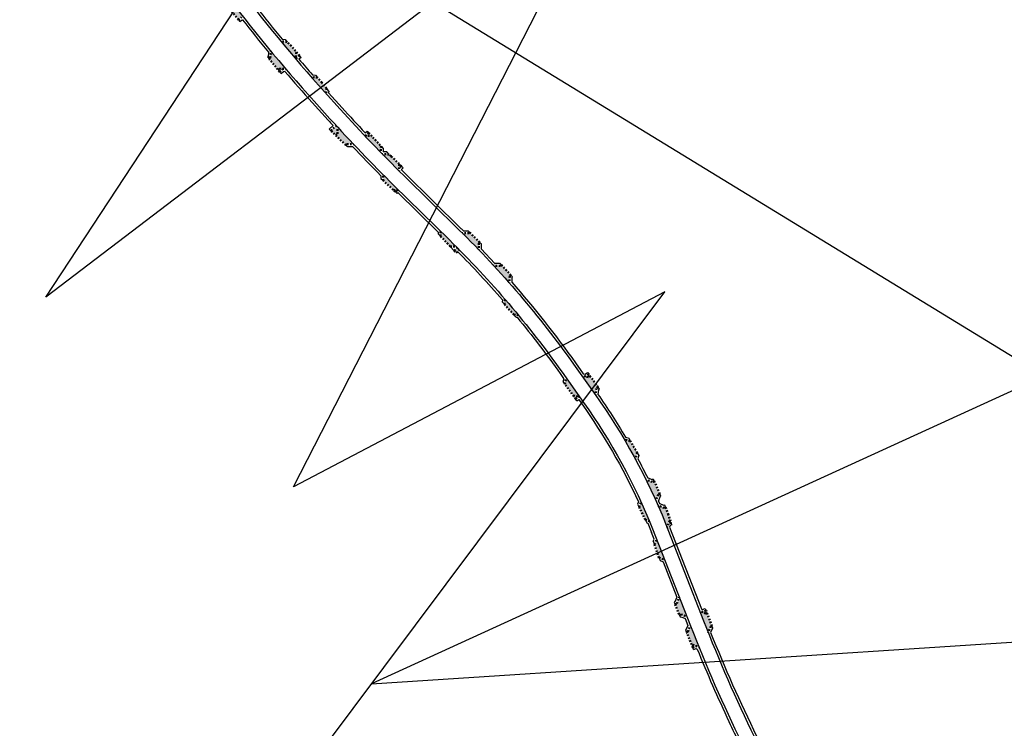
# Model space of a CAD drawing. Header units: metres. Extents: x -712710 to 14443962, y 4588558 to 14849904.
# Tile 18 of 256: x 7503026 to 7503342, y 5889963 to 5890191. Entities that reach past the tile are written whole.
import ezdxf

# ---------------------------------------------------------------- set-up
doc = ezdxf.new("R2010")
doc.units = ezdxf.units.M
doc.header["$MEASUREMENT"] = 0
doc.linetypes.add('3', pattern=[1, 0.5, -0.5])
for name, color, linetype, lineweight in [('#kraw jezdni', 140, 'CONTINUOUS', 30), ('#kraw pobocza', 30, 'CONTINUOUS', 30), ('#lrawęż zjazdu ', 150, 'CONTINUOUS', 30), ('#OPORNIK ZJAZADU ', 170, '3', 50)]:
    doc.layers.add(name, color=color, linetype=linetype, lineweight=lineweight)

msp = doc.modelspace()

# ---------------------------------------------------------------- hatches: boundary and pattern name
at = {"layer": '#kraw pobocza'}
h = msp.add_hatch(color=1, dxfattribs=at)
h.dxf.hatch_style = 1
h.paths.add_polyline_path([(7502878.911142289, 5890470.161439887), (7502879.425962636, 5890472.219341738), (7502879.436379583, 5890472.225589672), (7502876.807960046, 5890476.47863682), (7502874.824578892, 5890476.974814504)])
h.paths.add_polyline_path([(7502232.03735306, 5890949.066198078), (7502231.834731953, 5890948.740260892), (7502236.064304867, 5890946.073479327), (7502236.288853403, 5890946.434689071), (7502238.35650187, 5890946.919577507), (7502234.777446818, 5890949.133194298, -0.0009452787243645), (7502231.557436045, 5890951.133171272)])
h.paths.add_polyline_path([(7502024.315703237, 5891093.999258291), (7502023.845422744, 5891094.352976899), (7502024.416146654, 5891095.086465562), (7502024.690177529, 5891095.438639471), (7502024.551415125, 5891096.550621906), (7502024.430827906, 5891097.516956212), (7502030.741292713, 5891092.630792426), (7502028.636298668, 5891092.368113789), (7502027.841835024, 5891091.347099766), (7502024.315703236, 5891093.999258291)])
h.paths.add_polyline_path([(7501990.173479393, 5891124.191382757, -0.0013781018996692), (7501991.470529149, 5891123.187859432), (7501995.961038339, 5891119.693738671), (7501996.491395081, 5891119.281061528), (7501995.703250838, 5891119.182524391), (7501995.42122913, 5891119.14726484), (7501994.386951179, 5891119.017955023), (7501993.223526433, 5891117.521332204), (7501989.262417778, 5891120.572578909), (7501990.446030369, 5891122.095171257)])
h.paths.add_polyline_path([(7501747.220020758, 5891212.70791685), (7501747.411499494, 5891212.758024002), (7501749.272237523, 5891213.244951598), (7501749.356255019, 5891213.388526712), (7501753.678658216, 5891210.87515809), (7501753.587656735, 5891210.719648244), (7501754.124691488, 5891208.66743147), (7501747.220020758, 5891212.70791685)])
h.paths.add_polyline_path([(7503106.067048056, 5890178.630842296), (7503105.685794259, 5890178.312877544), (7503108.517256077, 5890174.814708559), (7503108.9642751, 5890175.187521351), (7503111.09279522, 5890175.010131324, -0.00373236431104), (7503106.264543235, 5890180.746961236)])
h.paths.add_polyline_path([(7503127.647979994, 5890154.186544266), (7503127.105048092, 5890153.681587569), (7503130.349012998, 5890150.553224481), (7503130.712682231, 5890150.891456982), (7503132.84221082, 5890150.825662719, -0.0037322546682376), (7503127.73582437, 5890156.316086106)])
h.paths.add_polyline_path([(7501612.215425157, 5891291.710104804), (7501617.134072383, 5891288.83180358), (7501616.593293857, 5891290.886203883), (7501616.711227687, 5891291.089080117), (7501612.403754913, 5891293.628094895), (7501612.283461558, 5891293.421159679), (7501610.22575866, 5891292.863648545, -0.0019007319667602)])
h.paths.add_polyline_path([(7501278.350465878, 5891140.569710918), (7501276.261322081, 5891140.146801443), (7501276.218467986, 5891140.174929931), (7501273.394441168, 5891136.047689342), (7501273.474486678, 5891135.995149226), (7501273.902256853, 5891133.93314737)])
h.paths.add_polyline_path([(7502228.42566019, 5890959.007383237), (7502227.939886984, 5890961.088702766), (7502228.030193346, 5890961.23647161), (7502223.845197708, 5890963.976939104), (7502223.843787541, 5890963.974631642), (7502223.725552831, 5890963.781163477), (7502221.683146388, 5890963.314804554, 0.002005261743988), (7502228.425465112, 5890959.007075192)])
h.paths.add_polyline_path([(7503295.376180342, 5889890.808401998), (7503296.103874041, 5889892.811351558), (7503296.598204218, 5889893.04498418), (7503294.682853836, 5889897.117023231), (7503294.177990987, 5889896.878412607), (7503292.171144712, 5889897.588873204, -0.0037331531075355), (7503295.37583711, 5889890.808242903)])
h.paths.add_polyline_path([(7503230.057958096, 5890036.120955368), (7503230.802764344, 5890038.124526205), (7503231.295401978, 5890038.356795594), (7503229.486780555, 5890042.479148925), (7503228.895001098, 5890042.200136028), (7503226.861244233, 5890042.900825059, -0.0092661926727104)])
h.paths.add_polyline_path([(7503230.741184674, 5890034.582333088), (7503232.722420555, 5890033.808079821), (7503233.195584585, 5890034.012216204), (7503233.945271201, 5890031.875930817), (7503234.680942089, 5890029.752108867), (7503234.450458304, 5890029.652671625), (7503234.092209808, 5890028.79608624), (7503233.617341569, 5890027.660658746), (7503233.172886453, 5890028.802327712, 0.0077516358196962), (7503230.741184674, 5890034.582333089)])
h.paths.add_polyline_path([(7503182.905944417, 5890106.206938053), (7503183.034286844, 5890108.337734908), (7503183.427292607, 5890108.691152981), (7503180.36515952, 5890111.989402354), (7503180.026394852, 5890111.684761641), (7503177.892762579, 5890111.781662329, -0.0058165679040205), (7503182.905944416, 5890106.206938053)])
h.paths.add_polyline_path([(7503263.618842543, 5889945.925965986), (7503266.904643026, 5889939.182334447), (7503265.915316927, 5889939.523422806), (7503264.899167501, 5889939.873759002), (7503264.775932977, 5889939.813713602), (7503262.755610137, 5889943.808824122), (7503262.744961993, 5889943.829880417), (7503262.931937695, 5889943.920983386)])
h.paths.add_polyline_path([(7502924.265951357, 5890413.194354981), (7502929.539102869, 5890407.246253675), (7502929.666468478, 5890409.363747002), (7502930.113258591, 5890409.759838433), (7502928.238102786, 5890411.721255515), (7502926.655647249, 5890413.376507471), (7502926.349588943, 5890413.105178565), (7502924.233885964, 5890413.232436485)])
h.paths.add_polyline_path([(7502609.111863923, 5890727.374866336), (7502609.002193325, 5890727.147401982), (7502608.997893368, 5890727.138483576), (7502613.475130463, 5890724.911804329), (7502613.615705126, 5890725.203365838), (7502615.238976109, 5890725.770530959), (7502615.618307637, 5890725.903068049), (7502608.412161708, 5890729.377468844)])
h.paths.add_polyline_path([(7502462.154001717, 5890816.394979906), (7502461.669021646, 5890818.460117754), (7502462.080023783, 5890819.123408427), (7502457.817859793, 5890821.737691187), (7502457.816064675, 5890821.734794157), (7502457.418825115, 5890821.093714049), (7502455.353687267, 5890820.608733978)])
h.paths.add_polyline_path([(7502073.936219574, 5891057.11968486), (7502073.719208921, 5891056.840791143), (7502077.715703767, 5891053.835003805), (7502077.882340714, 5891054.04915918), (7502079.987334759, 5891054.311837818), (7502073.673540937, 5891059.224678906)])
h.paths.add_polyline_path([(7503074.609034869, 5890229.434298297), (7503074.877599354, 5890231.538549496), (7503075.456125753, 5890231.98611617), (7503072.654769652, 5890235.508339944), (7503072.124069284, 5890235.097773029), (7503070.019818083, 5890235.366337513)])
h.paths.add_polyline_path([(7501956.40872657, 5891144.95641456), (7501956.038636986, 5891144.335326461), (7501960.397525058, 5891141.889565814), (7501960.719668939, 5891142.428151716), (7501962.772444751, 5891142.934034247, 0.0067261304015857), (7501955.86935592, 5891146.984603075)])
h.paths.add_polyline_path([(7503094.230057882, 5890203.303661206), (7503094.531995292, 5890205.403383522), (7503094.741842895, 5890205.560466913), (7503092.091436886, 5890209.197593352), (7503091.835317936, 5890209.00587311), (7503089.735595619, 5890209.307810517)])
h.paths.add_polyline_path([(7502938.293491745, 5890397.371325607), (7502938.420857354, 5890399.488818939), (7502938.833224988, 5890399.854393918), (7502935.531128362, 5890403.608930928), (7502935.529725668, 5890403.607687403), (7502935.103977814, 5890403.230250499), (7502932.986484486, 5890403.357616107)])
h.paths.add_polyline_path([(7502445.481743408, 5890826.72579576), (7502444.996763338, 5890828.790933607), (7502445.360820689, 5890829.378463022), (7502441.098656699, 5890831.992745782), (7502441.09686158, 5890831.989848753), (7502440.746566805, 5890831.424529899), (7502438.68142896, 5890830.939549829)])
h.paths.add_polyline_path([(7502206.319215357, 5890973.321646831), (7502205.882734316, 5890975.397576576), (7502205.925414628, 5890975.462982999), (7502205.155414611, 5890976.012983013), (7502203.661005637, 5890976.996712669), (7502201.777234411, 5890978.255426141), (7502201.775525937, 5890978.252807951), (7502201.695383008, 5890978.129991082), (7502199.619453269, 5890977.693510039)])
h.paths.add_polyline_path([(7502136.485406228, 5891011.366268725), (7502136.4204636, 5891011.272053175), (7502140.581471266, 5891008.498590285), (7502140.593042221, 5891008.515376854), (7502142.684435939, 5891008.915112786), (7502136.10168197, 5891013.45259461)])
h.paths.add_polyline_path([(7503142.181080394, 5890147.60129783), (7503144.285277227, 5890147.579054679), (7503144.885414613, 5890146.992983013), (7503147.541419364, 5890144.458015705), (7503147.462426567, 5890144.38030101), (7503147.462255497, 5890143.032940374), (7503147.462160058, 5890142.281260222, -0.0037650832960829), (7503142.180889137, 5890147.6011108)])
h.paths.add_polyline_path([(7503173.099180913, 5890116.876936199), (7503173.128630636, 5890119.008309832), (7503173.39351967, 5890119.268988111), (7503170.2022167, 5890122.441996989), (7503169.973664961, 5890122.217078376), (7503167.840345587, 5890122.220710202, -0.0058166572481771)])
h.paths.add_polyline_path([(7503200.793326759, 5890073.667576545), (7503203.442465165, 5890069.993771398), (7503205.490042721, 5890069.595570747), (7503201.181952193, 5890075.664193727)])
h.paths.add_polyline_path([(7503244.096252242, 5890000.74354904), (7503245.002656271, 5890000.347893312), (7503246.035423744, 5889999.897078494), (7503246.436045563, 5890000.055414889), (7503248.04416067, 5889995.85227291), (7503247.668498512, 5889995.703801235), (7503246.832888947, 5889993.759527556, -0.0020373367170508), (7503245.345941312, 5889997.533480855)])
h.paths.add_polyline_path([(7503136.470716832, 5890153.537769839), (7503136.658543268, 5890153.532707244), (7503138.588408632, 5890153.480690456), (7503138.616744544, 5890153.507659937), (7503141.657217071, 5890150.216314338), (7503141.670594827, 5890150.201832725), (7503141.632173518, 5890148.163109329, -0.0037427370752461)])
h.paths.add_polyline_path([(7503266.400684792, 5889950.490210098), (7503267.092109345, 5889952.495685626), (7503267.317820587, 5889952.605662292), (7503265.677022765, 5889955.847189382), (7503265.28529793, 5889956.621073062), (7503265.121032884, 5889956.541035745), (7503263.115557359, 5889957.232460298), (7503263.891240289, 5889955.640482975), (7503266.400684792, 5889950.490210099)])
h.paths.add_polyline_path([(7503114.227673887, 5890178.268773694), (7503114.404057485, 5890180.366922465), (7503114.532425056, 5890180.473764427), (7503112.832470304, 5890182.468521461), (7503111.475414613, 5890183.712983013), (7503111.441784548, 5890183.756262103), (7503109.460216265, 5890183.943339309, 0.0037225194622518), (7503114.227673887, 5890178.268773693)])
h.paths.add_polyline_path([(7503275.87383591, 5889931.047933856), (7503276.565260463, 5889933.053409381), (7503277.049769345, 5889933.289483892), (7503276.215414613, 5889934.942983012), (7503275.028241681, 5889937.310251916), (7503275.026371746, 5889937.3093408), (7503274.594184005, 5889937.098759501), (7503272.58870848, 5889937.790184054)])
h.paths.add_polyline_path([(7503051.263046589, 5890259.611412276), (7503053.367297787, 5890259.342847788), (7503053.464515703, 5890259.418058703), (7503055.998032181, 5890256.11537582), (7503056.194778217, 5890255.840834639), (7503056.120827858, 5890255.783624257), (7503055.942452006, 5890254.386017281), (7503055.852263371, 5890253.679373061), (7503051.263046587, 5890259.611412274)])
h.paths.add_polyline_path([(7502950.19515728, 5890383.946277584), (7502950.322522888, 5890386.063770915), (7502950.679590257, 5890386.380320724), (7502950.680317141, 5890386.380965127), (7502950.56733783, 5890386.509529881), (7502947.37974304, 5890390.136851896), (7502947.378046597, 5890390.135347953), (7502947.005643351, 5890389.805202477), (7502944.88815002, 5890389.932568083)])
h.paths.add_polyline_path([(7502931.769910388, 5890394.931542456), (7502931.673082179, 5890394.845701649), (7502934.987404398, 5890391.102002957), (7502935.086789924, 5890391.190110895), (7502937.204283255, 5890391.062745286), (7502931.897275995, 5890397.049035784)])
h.paths.add_polyline_path([(7503142.398639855, 5890140.976222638, 0.0023900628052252), (7503145.805227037, 5890137.592347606), (7503147.347756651, 5890136.074682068), (7503146.859881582, 5890136.072419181), (7503145.692786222, 5890136.067005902), (7503142.39523323, 5890139.133151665)])
h.paths.add_polyline_path([(7503181.345825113, 5890099.351709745), (7503184.359654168, 5890096.00578815), (7503185.799317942, 5890095.871493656, 0.0052776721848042), (7503181.473551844, 5890100.998037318)])
h.paths.add_polyline_path([(7502899.883094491, 5890442.151924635), (7502900.064764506, 5890444.270168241), (7502898.029418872, 5890446.654305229), (7502896.820436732, 5890448.070467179), (7502894.750183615, 5890448.247872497), (7502899.883094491, 5890442.151924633)])
h.paths.add_polyline_path([(7503241.129620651, 5889995.959752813), (7503241.152507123, 5889995.900964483, 0.0037026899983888), (7503243.902351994, 5889988.989296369), (7503242.992266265, 5889989.375604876), (7503241.936446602, 5889989.823773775), (7503241.596061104, 5889989.68837522), (7503239.937149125, 5889993.847885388), (7503239.928709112, 5889993.868082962), (7503240.280280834, 5889994.007931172)])
h.paths.add_polyline_path([(7502756.980163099, 5890624.150101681), (7502757.675672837, 5890624.121348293), (7502759.08861163, 5890624.062935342), (7502759.281135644, 5890624.240172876), (7502759.282105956, 5890624.241066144), (7502762.63951425, 5890620.535749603), (7502762.475088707, 5890620.384379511), (7502762.387922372, 5890618.275930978)])
h.paths.add_polyline_path([(7502716.276696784, 5890667.113318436, 0.0081698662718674), (7502711.296962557, 5890671.470946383), (7502711.551946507, 5890671.488804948), (7502712.945627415, 5890671.586269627), (7502716.581047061, 5890668.622610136)])
h.paths.add_polyline_path([(7503223.451468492, 5890049.49110577), (7503224.055633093, 5890051.576256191), (7503221.744759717, 5890055.417708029), (7503219.812378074, 5890055.934676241, -0.0091480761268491), (7503223.451468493, 5890049.49110577)])
h.paths.add_polyline_path([(7502797.306249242, 5890569.925854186), (7502800.587900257, 5890566.158575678), (7502800.590396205, 5890566.158401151), (7502801.93110601, 5890566.064653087), (7502797.400677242, 5890571.276287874)])
h.paths.add_polyline_path([(7502102.984766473, 5891042.752586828, 0.008905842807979), (7502108.613068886, 5891038.531893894), (7502108.392909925, 5891040.322960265), (7502106.754307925, 5891041.630370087), (7502104.480202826, 5891043.444835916), (7502102.371963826, 5891043.229416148), (7502102.984766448, 5891042.752586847)])
h.paths.add_polyline_path([(7503329.86705048, 5889779.846891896), (7503331.000048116, 5889781.640301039), (7503331.411784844, 5889781.733218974), (7503330.487372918, 5889786.137769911), (7503330.009430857, 5889786.029911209), (7503328.216021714, 5889787.162908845), (7503329.867050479, 5889779.846891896)])
h.paths.add_polyline_path([(7502552.117975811, 5890764.554959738), (7502551.529869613, 5890766.593128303), (7502551.700063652, 5890766.901374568), (7502548.188519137, 5890768.831749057), (7502547.17332211, 5890767.285083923), (7502552.117975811, 5890764.554959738)])
h.paths.add_polyline_path([(7502866.993800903, 5890490.030778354), (7502868.831057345, 5890486.967589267), (7502869.284759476, 5890488.781182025), (7502867.021880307, 5890492.673104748), (7502865.124236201, 5890493.147833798)])
h.paths.add_polyline_path([(7503319.228328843, 5889826.989055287), (7503319.505572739, 5889825.760535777), (7503320.638570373, 5889827.553944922), (7503321.15386449, 5889827.670241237), (7503320.089303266, 5889832.043155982), (7503319.570512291, 5889831.926078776), (7503317.709032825, 5889833.040297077, -0.0102458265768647), (7503319.22832884, 5889826.989055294)])
h.paths.add_polyline_path([(7503325.854286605, 5889807.806167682), (7503324.912425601, 5889812.206780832), (7503324.141286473, 5889812.032755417), (7503322.347877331, 5889813.165753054), (7503323.998906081, 5889805.849736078), (7503325.131903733, 5889807.643145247)])
h.paths.add_polyline_path([(7502207.372260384, 5890964.873023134), (7502206.985792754, 5890964.28077195), (7502211.078754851, 5890961.72898694), (7502212.235210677, 5890963.49086159), (7502206.935779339, 5890966.948952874)])
h.paths.add_polyline_path([(7503337.87966319, 5889742.520087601), (7503338.363290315, 5889740.054602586), (7503339.523972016, 5889741.783893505), (7503338.670453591, 5889746.202289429), (7503336.915282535, 5889747.373762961, -0.0012343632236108), (7503337.879663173, 5889742.520087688)])
h.paths.add_polyline_path([(7503160.815174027, 5890121.244161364), (7503163.906251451, 5890117.969576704), (7503165.729846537, 5890117.969971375, 0.0023035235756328), (7503163.652335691, 5890120.032916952), (7503160.802231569, 5890122.837080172)])
h.paths.add_polyline_path([(7503209.370397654, 5890071.90330748), (7503206.248933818, 5890076.30038016), (7503207.441940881, 5890076.09797237), (7503208.340366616, 5890075.945543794), (7503208.848889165, 5890076.306541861), (7503210.731934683, 5890073.724401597), (7503209.370397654, 5890071.903307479)])
h.paths.add_polyline_path([(7503307.397194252, 5889862.534870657), (7503308.419671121, 5889862.758358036), (7503309.014763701, 5889862.48399278), (7503309.578188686, 5889862.691830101), (7503311.298317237, 5889858.529949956), (7503310.568475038, 5889858.260724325), (7503309.68391931, 5889856.335800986), (7503307.397194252, 5889862.534870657)])
h.paths.add_polyline_path([(7502237.407511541, 5890953.385577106), (7502241.391112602, 5890950.92175186), (7502240.985427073, 5890952.752926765), (7502237.220017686, 5890955.217165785), (7502235.178966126, 5890954.767967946, 0.0006572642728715), (7502237.407511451, 5890953.385577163)])
h.paths.add_polyline_path([(7503236.756574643, 5890003.069727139), (7503236.196053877, 5890002.801424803), (7503237.623339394, 5889999.322416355), (7503238.122346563, 5889999.561274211), (7503240.019560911, 5889998.811156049), (7503237.565390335, 5890005.115168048)])
h.paths.add_polyline_path([(7503097.669615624, 5890198.75615442), (7503098.638770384, 5890200.232673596), (7503099.688210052, 5890198.882132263), (7503101.231622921, 5890196.895888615), (7503101.079907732, 5890196.78018686), (7503100.929226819, 5890195.596290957), (7503100.814053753, 5890194.691379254, -0.0025811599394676)])
h.paths.add_polyline_path([(7501449.667939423, 5891376.952095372), (7501449.364499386, 5891378.145033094), (7501445.107288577, 5891380.769990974), (7501443.598733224, 5891380.33025058, -0.0121281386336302), (7501449.667939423, 5891376.952095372)])
h.paths.add_polyline_path([(7502841.128830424, 5890516.293471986), (7502841.533248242, 5890516.619442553), (7502841.737451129, 5890518.710241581), (7502842.618906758, 5890517.658823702), (7502844.613591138, 5890515.279524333, -0.0090419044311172), (7502846.829674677, 5890512.536891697), (7502844.737323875, 5890512.780019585), (7502844.266813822, 5890512.400789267)])
h.paths.add_polyline_path([(7503224.617258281, 5890034.101093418), (7503226.641735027, 5890030.074285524), (7503228.018320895, 5890029.51129085, 0.0086754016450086), (7503225.263434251, 5890035.79570705), (7503224.617258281, 5890034.101093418)])
h.paths.add_polyline_path([(7501566.842437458, 5891313.403639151, -0.0032105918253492), (7501570.465464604, 5891312.001797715), (7501572.08393371, 5891311.358202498), (7501571.347572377, 5891313.080016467), (7501566.80041893, 5891315.10292321), (7501566.774236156, 5891315.03394151), (7501564.839567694, 5891314.163850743), (7501566.842437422, 5891313.403639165)])
h.paths.add_polyline_path([(7502692.536635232, 5890686.647551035), (7502693.306722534, 5890687.604586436), (7502692.125414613, 5890688.572983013), (7502690.050010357, 5890690.217595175), (7502689.403707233, 5890690.729745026), (7502687.693495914, 5890690.544627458)])
h.paths.add_polyline_path([(7502697.337143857, 5890682.784777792), (7502697.16047929, 5890684.417017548), (7502693.305469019, 5890687.603028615), (7502692.536635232, 5890686.647551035), (7502697.337143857, 5890682.784777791)])
h.paths.add_polyline_path([(7502195.578497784, 5890980.330395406), (7502195.781294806, 5890982.472546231), (7502193.245822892, 5890984.151785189), (7502193.013276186, 5890983.795413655), (7502190.937346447, 5890983.358932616), (7502195.578497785, 5890980.330395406)])
h.paths.add_polyline_path([(7503321.372004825, 5889791.913947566), (7503322.363276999, 5889787.530556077), (7503323.716565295, 5889786.659040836), (7503322.230007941, 5889793.246254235), (7503321.372004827, 5889791.913947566)])
h.paths.add_polyline_path([(7503123.265896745, 5890169.886236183), (7503122.609868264, 5890170.665572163), (7503121.255414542, 5890172.272983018), (7503119.314476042, 5890172.398225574, 0.0022133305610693), (7503122.240757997, 5890169.103373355), (7503123.265896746, 5890169.886236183)])
h.paths.add_polyline_path([(7503334.090392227, 5889733.014046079), (7503334.943899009, 5889728.595710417), (7503336.157990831, 5889727.770134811, 0.0200862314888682), (7503336.099737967, 5889728.213942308), (7503334.914860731, 5889734.255354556)])
h.paths.add_polyline_path([(7503095.209238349, 5890191.668347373), (7503095.427133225, 5890191.834864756), (7503097.545398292, 5890191.566444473, -0.0020208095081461), (7503095.054870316, 5890194.772557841), (7503094.015892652, 5890193.189662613)])
h.paths.add_polyline_path([(7503095.054870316, 5890194.772557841, -0.0017115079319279), (7503092.965863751, 5890197.503621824), (7503092.679979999, 5890195.39906083), (7503092.431660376, 5890195.209292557), (7503094.015892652, 5890193.189662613)], flags=16)
h.paths.add_polyline_path([(7502197.637108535, 5890978.987069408), (7502197.200627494, 5890981.062999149), (7502197.414556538, 5890981.390839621), (7502195.781294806, 5890982.472546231), (7502195.578497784, 5890980.330395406), (7502197.637108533, 5890978.987069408)])
h.paths.add_polyline_path([(7501602.843434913, 5891296.9702184), (7501603.039177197, 5891298.263570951), (7501605.88551942, 5891296.885274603), (7501606.415876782, 5891295.016675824), (7501605.429370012, 5891295.562387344, 0.0024333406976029)])
h.paths.add_polyline_path([(7503231.81629257, 5890019.882838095), (7503230.312227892, 5890023.746319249), (7503229.573696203, 5890022.0661993), (7503230.528400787, 5890019.293604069)])
h.paths.add_polyline_path([(7503231.039936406, 5890017.808033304), (7503231.065887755, 5890017.818136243), (7503232.940961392, 5890016.993908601), (7503231.81629257, 5890019.882838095), (7503230.528400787, 5890019.293604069), (7503231.039936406, 5890017.808033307)])
h.paths.add_polyline_path([(7503210.475110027, 5890070.347146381, -0.0002440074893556), (7503210.589300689, 5890070.186124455), (7503210.949199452, 5890072.27893575), (7503211.500595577, 5890072.670369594), (7503210.731934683, 5890073.724401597), (7503209.370397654, 5890071.90330748), (7503210.475110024, 5890070.347146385)])
h.paths.add_polyline_path([(7503098.638770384, 5890200.232673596), (7503098.470385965, 5890200.449370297), (7503098.335295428, 5890200.346346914), (7503096.238217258, 5890200.635599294, 0.0011865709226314), (7503097.669615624, 5890198.75615442)])
h.paths.add_polyline_path([(7501599.796183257, 5891298.587683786), (7501600.010189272, 5891298.652518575), (7501601.379349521, 5891299.067316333), (7501603.039177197, 5891298.263570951), (7501602.843434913, 5891296.9702184, 0.0028511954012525)])
h.paths.add_polyline_path([(7502547.17332211, 5890767.285083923), (7502548.188519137, 5890768.831749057), (7502547.318402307, 5890769.309928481), (7502547.152745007, 5890769.009898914), (7502545.114576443, 5890768.421792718), (7502547.173322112, 5890767.285083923)])
h.paths.add_polyline_path([(7503123.463495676, 5890167.743876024), (7503124.057368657, 5890167.086014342), (7503124.155048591, 5890168.829958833), (7503123.265896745, 5890169.886236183), (7503122.240757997, 5890169.103373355, 0.0009183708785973), (7503123.463495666, 5890167.743876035)])
h.paths.add_polyline_path([(7502211.078754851, 5890961.72898694), (7502211.229795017, 5890961.634819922), (7502211.559449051, 5890962.14035939), (7502213.635376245, 5890962.577197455), (7502212.235210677, 5890963.49086159), (7502211.07875485, 5890961.72898694)])
h.paths.add_polyline_path([(7502716.917947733, 5890666.530908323), (7502716.825518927, 5890668.423312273), (7502716.581047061, 5890668.622610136), (7502716.276696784, 5890667.113318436, -0.0010694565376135)])
h.paths.add_polyline_path([(7503308.419671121, 5889862.758358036), (7503308.311314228, 5889862.808315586), (7503307.088330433, 5889863.372167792), (7503307.397194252, 5889862.534870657)])
h = msp.add_hatch(color=2, dxfattribs=at)
h.dxf.hatch_style = 1
h.paths.add_polyline_path([(7502593.6527373, 5890734.770141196), (7502595.891020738, 5890733.656968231), (7502596.255717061, 5890734.408103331), (7502596.583292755, 5890735.082784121, -0.0012397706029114), (7502594.344317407, 5890736.176735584), (7502594.013399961, 5890735.503687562)])
h.paths.add_polyline_path([(7502859.704360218, 5890502.184190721), (7502860.347540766, 5890502.569961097), (7502861.029672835, 5890502.97909403), (7502860.426445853, 5890504.016583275), (7502859.730308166, 5890503.599049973), (7502859.087127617, 5890503.213279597)])
h.paths.add_polyline_path([(7503063.54824977, 5890243.731511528), (7503065.140170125, 5890244.96307244), (7503064.532483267, 5890245.727652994), (7503063.543890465, 5890244.962845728), (7503062.950686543, 5890244.503924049)])
h.paths.add_polyline_path([(7503086.37007872, 5890213.803802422), (7503086.970595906, 5890214.253325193), (7503087.898847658, 5890214.948176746), (7503087.068635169, 5890216.110474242), (7503086.087415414, 5890215.433188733), (7503085.469604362, 5890215.006745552)])
h.paths.add_polyline_path([(7501993.806592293, 5891117.072195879), (7501995.42122913, 5891119.14726484), (7501994.386951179, 5891119.017955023), (7501993.223526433, 5891117.521332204)])
h.paths.add_polyline_path([(7502942.454046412, 5890382.776488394), (7502943.572983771, 5890381.524163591), (7502944.180632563, 5890382.06286056), (7502944.741847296, 5890382.56039249), (7502943.627791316, 5890383.817044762)])
h.paths.add_polyline_path([(7502981.773312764, 5890348.075833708), (7502982.354213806, 5890348.550232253), (7502983.162038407, 5890349.209950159), (7502982.544518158, 5890349.994025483), (7502981.724420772, 5890349.317581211), (7502981.145843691, 5890348.840351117, -0.0012210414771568)])
h.paths.add_polyline_path([(7503324.022622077, 5889805.744646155), (7503326.190789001, 5889806.233943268), (7503325.854286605, 5889807.806167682), (7503325.131903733, 5889807.643145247), (7503323.997157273, 5889805.85748547)])
h.paths.add_polyline_path([(7503125.542213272, 5890155.188729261), (7503127.105048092, 5890153.681587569), (7503127.647979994, 5890154.186544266), (7503127.73582437, 5890156.316086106, -0.0003223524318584), (7503127.298642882, 5890156.793857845)])
h.paths.add_polyline_path([(7501749.272237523, 5891213.244951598), (7501749.356255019, 5891213.388526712), (7501748.180522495, 5891214.07218557), (7501748.179474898, 5891214.07039536), (7501747.411499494, 5891212.758024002)])
h.paths.add_polyline_path([(7503114.404057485, 5890180.366922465), (7503114.227673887, 5890178.268773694, 3.8079410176e-06), (7503114.232593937, 5890178.263005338), (7503115.49721357, 5890179.341664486), (7503114.532425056, 5890180.473764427)])
h.paths.add_polyline_path([(7503336.915282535, 5889747.373762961), (7503338.670453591, 5889746.202289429), (7503338.349600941, 5889747.863242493), (7503336.876480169, 5889747.566464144, -4.90319259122e-05)])
h.paths.add_polyline_path([(7503138.588408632, 5890153.480690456), (7503138.616744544, 5890153.507659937), (7503137.690905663, 5890154.509890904), (7503136.658543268, 5890153.532707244)])
h.paths.add_polyline_path([(7503165.213715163, 5890116.584493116), (7503165.867207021, 5890115.892205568), (7503166.301439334, 5890116.321219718), (7503166.83927884, 5890116.852596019, 0.0007520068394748), (7503166.166501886, 5890117.531510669)])
h.paths.add_polyline_path([(7502759.08861163, 5890624.062935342), (7502759.281135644, 5890624.240172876), (7502758.611079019, 5890624.982482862), (7502757.675672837, 5890624.121348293)])
h.paths.add_polyline_path([(7503204.229264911, 5890068.902643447), (7503205.266240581, 5890069.638788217), (7503203.442465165, 5890069.993771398)])
h.paths.add_polyline_path([(7503320.055144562, 5889797.737084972), (7503320.353745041, 5889796.416677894), (7503320.728139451, 5889796.494347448), (7503321.462614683, 5889796.646717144), (7503321.164606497, 5889797.967247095), (7503320.430131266, 5889797.814877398)])
h.paths.add_polyline_path([(7501601.379349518, 5891299.067316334), (7501600.477767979, 5891299.50309243), (7501600.010189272, 5891298.652518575), (7501601.379349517, 5891299.067316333)])
h.paths.add_polyline_path([(7503109.068401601, 5890174.133788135), (7503110.185423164, 5890175.085751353), (7503108.9642751, 5890175.187521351), (7503108.517256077, 5890174.814708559)])
h.paths.add_polyline_path([(7502876.807564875, 5890476.479276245), (7502876.389614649, 5890477.155534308), (7502875.716352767, 5890476.751721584), (7502876.80694223, 5890476.478891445)])
h.paths.add_polyline_path([(7503333.833778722, 5889734.353700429), (7503333.831685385, 5889734.35328987), (7503334.090392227, 5889733.014046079), (7503334.914860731, 5889734.255354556), (7503334.856243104, 5889734.554232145)])
h.paths.add_polyline_path([(7503241.897603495, 5889988.932492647), (7503242.992266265, 5889989.375604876), (7503241.936446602, 5889989.823773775), (7503241.596061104, 5889989.68837522), (7503241.897603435, 5889988.932492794)])
h.paths.add_polyline_path([(7503095.804613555, 5890190.909344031), (7503096.770969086, 5890191.664577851), (7503095.427133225, 5890191.834864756), (7503095.209238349, 5890191.668347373)])
h.paths.add_polyline_path([(7502712.945462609, 5890671.586404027), (7502712.170656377, 5890672.218263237), (7502711.551946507, 5890671.488804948), (7502712.945462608, 5890671.586404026)])
h.paths.add_polyline_path([(7503208.340366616, 5890075.945543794), (7503208.848889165, 5890076.306541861), (7503208.464348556, 5890076.833846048), (7503207.441940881, 5890076.09797237)])
h.paths.add_polyline_path([(7503246.035423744, 5889999.897078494), (7503246.436045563, 5890000.055414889), (7503246.152829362, 5890000.795659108), (7503245.002656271, 5890000.347893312)])
h.paths.add_polyline_path([(7503056.775747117, 5890255.03068132), (7503056.194778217, 5890255.840834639), (7503056.120827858, 5890255.783624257), (7503055.942452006, 5890254.386017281), (7503056.775747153, 5890255.030681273)])
h.paths.add_polyline_path([(7503265.118955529, 5889939.135399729), (7503265.915316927, 5889939.523422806), (7503264.899167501, 5889939.873759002), (7503264.775932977, 5889939.813713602)])
h.paths.add_polyline_path([(7503234.902791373, 5890029.111648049), (7503234.680942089, 5890029.752108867), (7503234.450458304, 5890029.652671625), (7503234.092209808, 5890028.79608624)])
h.paths.add_polyline_path([(7502896.820436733, 5890448.070467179), (7502896.152902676, 5890448.850966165), (7502895.31223477, 5890448.199817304), (7502896.820436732, 5890448.070467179)])
h.paths.add_polyline_path([(7503101.079907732, 5890196.78018686), (7503100.929226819, 5890195.596290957), (7503101.746351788, 5890196.23347549), (7503101.231622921, 5890196.895888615)])
h.paths.add_polyline_path([(7503147.462426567, 5890144.38030101), (7503147.462255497, 5890143.032940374), (7503148.227845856, 5890143.802870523), (7503147.541419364, 5890144.458015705)])
h.paths.add_polyline_path([(7503146.299506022, 5890135.502862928), (7503146.859881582, 5890136.072419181), (7503145.692786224, 5890136.0670059)])
h.paths.add_polyline_path([(7503309.014763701, 5889862.48399278), (7503309.578188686, 5889862.691830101), (7503309.456983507, 5889862.985088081), (7503308.419671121, 5889862.758358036)])
h.paths.add_polyline_path([(7503309.456983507, 5889862.985088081), (7503309.368816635, 5889863.198409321), (7503308.311314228, 5889862.808315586), (7503308.419671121, 5889862.758358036)])

# ---------------------------------------------------------------- linework, layer by layer
at = {"layer": '#kraw jezdni', "linetype": 'Continuous'}
for points in [[(7503076.481634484, 5890227.013768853), (7503094.457574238, 5890202.999722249, 0.0229424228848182), (7503123.463495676, 5890167.743876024), (7503128.580156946, 5890162.075904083, 0.0148011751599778), (7503148.961249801, 5890140.800075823), (7503166.808358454, 5890123.240645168, -0.0440750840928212), (7503203.572141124, 5890080.071063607), (7503210.475110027, 5890070.347146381, -0.0587195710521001), (7503233.172886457, 5890028.802327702), (7503245.345941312, 5889997.533480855, 0.0205380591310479), (7503261.725684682, 5889960.084973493), (7503291.203853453, 5889899.585284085, -0.0191209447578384), (7503306.691746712, 5889864.447264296), (7503314.867886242, 5889842.282615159, -0.0261311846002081), (7503319.22832884, 5889826.989055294), (7503332.030500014, 5889770.26024277, -0.0070719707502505), (7503337.879663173, 5889742.520087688), (7503339.967653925, 5889731.873910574)], [(7503072.92218367, 5890224.26006865), (7503090.85505913, 5890200.303078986, 0.0229424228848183), (7503120.12321391, 5890164.72849583), (7503125.239875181, 5890159.060523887, 0.0148011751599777), (7503145.805227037, 5890137.592347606), (7503163.652335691, 5890120.032916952, -0.044075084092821), (7503199.902737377, 5890077.466168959), (7503206.805706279, 5890067.742251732, -0.0586869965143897), (7503228.988873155, 5890027.14561196), (7503241.152507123, 5889995.900964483, 0.0205380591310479), (7503257.680334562, 5889958.113897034), (7503287.158503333, 5889897.614207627, -0.0190944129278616), (7503302.488191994, 5889862.840111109), (7503310.627615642, 5889840.774994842, -0.0260293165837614), (7503314.840485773, 5889825.990607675), (7503327.640889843, 5889769.269625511, -0.0070719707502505), (7503333.463790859, 5889741.654020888), (7503336.099737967, 5889728.213942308)]]:
    msp.add_lwpolyline(points, format="xyb", dxfattribs=at)
at = {"layer": '#kraw pobocza'}
for p, q in [((7501549.228852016, 5891182.067495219), (7503354.950394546, 5890076.218939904)), ((7503033.950332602, 5890101.679044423), (7503177.888437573, 5890320.970514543)), ((7503215.863173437, 5890240.599557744), (7503033.950332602, 5890101.679044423)), ((7503113.569300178, 5890040.598079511), (7503215.863173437, 5890240.599557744)), ((7503095.804613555, 5890190.90934403), (7503096.26750702, 5890190.319232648)), ((7503096.266448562, 5890190.318405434), (7503096.986635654, 5890190.881251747)), ((7503137.182024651, 5890155.060760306), (7503137.690905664, 5890154.509890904)), ((7503130.889673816, 5890150.031830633), (7503130.997691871, 5890150.132293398)), ((7503141.670594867, 5890150.201832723), (7503142.325414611, 5890149.492983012)), ((7503142.325414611, 5890149.492983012), (7503142.405888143, 5890149.414395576)), ((7503142.405888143, 5890149.414395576), (7503142.387953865, 5890148.462761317)), ((7503142.387953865, 5890148.462761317), (7503142.500111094, 5890148.347967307)), ((7503143.508829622, 5890148.337304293), (7503142.500111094, 5890148.347967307)), ((7503173.39351967, 5890119.268988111), (7503173.925403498, 5890118.740153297)), ((7503173.874302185, 5890118.689864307), (7503173.853589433, 5890117.19081405)), ((7503173.853589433, 5890117.19081405), (7503178.261221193, 5890112.515701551)), ((7503173.925403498, 5890118.740153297), (7503173.874302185, 5890118.689864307)), ((7503179.753412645, 5890112.44793243), (7503178.261221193, 5890112.515701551)), ((7503179.854804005, 5890112.539110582), (7503179.753412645, 5890112.44793243)), ((7503183.937648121, 5890108.141444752), (7503183.764441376, 5890107.98568522)), ((7503109.046298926, 5889937.717000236), (7503232.915239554, 5890103.395196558)), ((7503232.915239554, 5890103.395196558), (7503113.569300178, 5890040.598079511)), ((7503354.950394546, 5890076.218939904), (7503138.587242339, 5889977.228843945)), ((7503211.942546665, 5890072.064340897), (7503211.635865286, 5890071.846629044)), ((7503231.399207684, 5890037.576557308), (7503230.865010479, 5890036.139536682)), ((7503231.596854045, 5890037.669743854), (7503231.399207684, 5890037.576557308)), ((7503231.295747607, 5890035.170849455), (7503230.865010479, 5890036.139536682)), ((7503232.70832898, 5890034.618822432), (7503231.295747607, 5890035.170849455)), ((7503232.899273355, 5890034.701201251), (7503232.70832898, 5890034.618822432)), ((7503233.135414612, 5890034.162983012), (7503232.899273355, 5890034.701201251)), ((7503233.135414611, 5890034.162983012), (7503233.195584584, 5890034.012216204)), ((7503235.191913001, 5890028.419374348), (7503234.661199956, 5890028.212766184)), ((7503235.191913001, 5890028.419374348), (7503234.902791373, 5890029.111648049)), ((7503229.213812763, 5890023.111257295), (7503229.500620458, 5890023.763729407)), ((7503229.213812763, 5890023.111257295), (7503229.573696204, 5890022.0661993)), ((7503237.90867587, 5889998.627504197), (7503238.150948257, 5889998.743471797)), ((7503239.639493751, 5889994.56019671), (7503239.715892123, 5889994.590586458)), ((7503248.312179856, 5889995.151749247), (7503248.23435075, 5889995.120989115)), ((7503138.587242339, 5889977.228843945), (7503373.080648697, 5889992.491936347)), ((7503242.180788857, 5889988.237960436), (7503242.985463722, 5889988.563722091))]:
    msp.add_line(p, q, dxfattribs=at)
at = {"layer": '#kraw pobocza', "linetype": 'Continuous'}
for p, q in [((7503115.970283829, 5890178.759405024), (7503115.49757739, 5890179.341974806)), ((7503109.54046928, 5890173.55068395), (7503109.069114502, 5890174.132966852)), ((7503124.857095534, 5890167.952833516), (7503124.155048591, 5890168.829958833)), ((7503130.889673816, 5890150.031830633), (7503130.349012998, 5890150.553224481)), ((7503144.285277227, 5890147.579054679), (7503143.508829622, 5890148.337304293)), ((7503146.848249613, 5890134.991212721), (7503146.29458869, 5890135.497865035)), ((7503165.213715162, 5890116.584493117), (7503163.906251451, 5890117.969576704)), ((7503180.36515952, 5890111.989402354), (7503179.854804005, 5890112.539110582)), ((7503183.937648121, 5890108.141444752), (7503183.42904584, 5890108.69272961)), ((7503185.100386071, 5890095.183435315), (7503184.359654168, 5890096.00578815)), ((7503200.793326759, 5890073.667576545), (7503200.191658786, 5890074.501965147)), ((7503211.942546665, 5890072.064340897), (7503211.500595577, 5890072.670369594)), ((7503204.670858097, 5890068.290245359), (7503204.229264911, 5890068.902643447)), ((7503229.486780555, 5890042.479148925), (7503229.375414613, 5890042.732983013)), ((7503231.596854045, 5890037.669743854), (7503231.295401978, 5890038.356795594)), ((7503229.500620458, 5890023.763729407), (7503228.654635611, 5890025.936805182)), ((7503237.90867587, 5889998.627504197), (7503237.625735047, 5889999.316576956)), ((7503248.312179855, 5889995.151749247), (7503248.04416067, 5889995.85227291)), ((7503239.927745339, 5889993.87038934), (7503239.639493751, 5889994.56019671)), ((7503242.180788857, 5889988.237960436), (7503241.897603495, 5889988.932492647))]:
    msp.add_line(p, q, dxfattribs=at)
for points in [[(7503101.634195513, 5890195.19494462), (7503101.597557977, 5890194.907084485, 0.006615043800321), (7503109.840117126, 5890184.660808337), (7503110.809438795, 5890184.569295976), (7503111.441784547, 5890183.756262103)], [(7503096.986635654, 5890190.881251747), (7503097.1452841, 5890190.861148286, 0.0066091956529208), (7503105.488940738, 5890180.507558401), (7503105.349047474, 5890179.008631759), (7503105.22251461, 5890178.903103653), (7503105.685794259, 5890178.312877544)], [(7503115.970283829, 5890178.759405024), (7503115.287272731, 5890178.176829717, 0.003155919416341), (7503119.673579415, 5890173.12661355), (7503120.609061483, 5890173.066249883), (7503121.255414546, 5890172.27298309)], [(7503109.54046928, 5890173.55068395), (7503110.434271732, 5890174.31241236), (7503110.723164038, 5890174.288336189, 0.0066584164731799), (7503119.566500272, 5890164.225932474), (7503124.683161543, 5890158.557960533, 0.0011514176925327), (7503126.239468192, 5890156.841926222), (7503125.001274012, 5890155.710391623), (7503125.542213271, 5890155.188729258)], [(7503124.857095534, 5890167.952833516), (7503124.823688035, 5890167.35638733), (7503129.136870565, 5890162.578467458, 0.0055288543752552), (7503136.591547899, 5890154.501930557), (7503137.182024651, 5890155.060760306)], [(7503130.997691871, 5890150.132293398), (7503132.509606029, 5890150.085581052, 0.0065228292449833), (7503141.648066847, 5890140.666903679), (7503141.646518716, 5890139.829324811), (7503142.39523323, 5890139.133151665)], [(7503148.227845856, 5890143.802870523), (7503148.770508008, 5890143.284938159), (7503148.212216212, 5890142.723481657), (7503148.212199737, 5890142.593730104, 0.000901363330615), (7503149.487253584, 5890141.334697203), (7503167.334362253, 5890123.775266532, -0.000734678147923), (7503168.147317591, 5890122.970188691), (7503169.673593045, 5890122.967590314), (7503170.2022167, 5890122.441996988)], [(7503166.301439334, 5890116.321219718), (7503166.301439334, 5890116.321219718, -0.0170466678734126), (7503180.70159007, 5890100.744012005), (7503180.653226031, 5890100.120626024), (7503181.345825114, 5890099.351709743)], [(7503183.764441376, 5890107.98568522), (7503183.673135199, 5890106.469780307, -0.0256270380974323), (7503204.183708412, 5890080.505212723), (7503206.68067066, 5890076.987848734), (7503207.258283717, 5890076.889849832), (7503208.02242485, 5890077.43983724), (7503208.466993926, 5890076.835750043)], [(7503185.100386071, 5890095.183435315), (7503185.419225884, 5890095.15369335, -0.0180039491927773), (7503199.29117009, 5890077.032019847), (7503200.384374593, 5890075.49206939), (7503200.191658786, 5890074.501965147)], [(7503211.635865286, 5890071.846629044), (7503211.3811389, 5890070.365395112, -0.0202303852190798), (7503220.302430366, 5890056.579948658), (7503221.200628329, 5890056.339654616), (7503221.744759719, 5890055.417708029)], [(7503204.670858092, 5890068.290245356), (7503205.217232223, 5890068.684229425), (7503206.194138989, 5890067.30810262, -0.0463458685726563), (7503224.450370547, 5890035.768461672), (7503224.161379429, 5890035.010574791), (7503224.603716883, 5890034.128028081)], [(7503224.055633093, 5890051.57625619), (7503224.582643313, 5890050.700187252), (7503224.25728009, 5890049.577262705, -0.0084140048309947), (7503227.39666121, 5890043.509622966), (7503228.850987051, 5890043.008564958), (7503229.130389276, 5890043.140297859), (7503229.375414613, 5890042.732983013)], [(7503248.23435075, 5889995.120989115), (7503247.644651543, 5889993.748892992, 0.0183436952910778), (7503262.399909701, 5889960.413486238), (7503263.653707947, 5889957.840246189), (7503264.882182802, 5889957.416706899), (7503265.28529793, 5889956.621073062)], [(7503242.985463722, 5889988.563722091), (7503243.324309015, 5889988.419890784, 0.0126701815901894), (7503253.531152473, 5889965.064894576)], [(7503253.531152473, 5889965.064894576, 0.0040092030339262), (7503257.00610954, 5889957.785384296), (7503262.808916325, 5889945.875960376), (7503262.365206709, 5889944.580831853), (7503262.744878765, 5889943.830044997)]]:
    msp.add_lwpolyline(points, format="xyb", dxfattribs=at)
for points in [[(7503146.848249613, 5890134.991212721), (7503147.109604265, 5890135.256849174), (7503160.054780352, 5890122.520336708), (7503160.058637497, 5890122.045611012), (7503160.815174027, 5890121.244161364)], [(7503226.641735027, 5890030.074285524), (7503227.158924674, 5890029.04561343), (7503227.49524791, 5890028.914916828), (7503228.654635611, 5890025.936805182)], [(7503234.661199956, 5890028.212766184), (7503234.426086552, 5890027.65060135), (7503244.682046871, 5890001.306182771), (7503245.019016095, 5890001.159091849), (7503245.884821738, 5890001.496152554), (7503246.152829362, 5890000.795659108)], [(7503231.039912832, 5890017.808024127), (7503231.363592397, 5890016.86801354), (7503232.354757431, 5890016.432326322), (7503236.759728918, 5890005.117304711), (7503236.167330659, 5890003.619169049), (7503235.950709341, 5890003.51547975), (7503236.196053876, 5890002.80142481)], [(7503238.150948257, 5889998.743471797), (7503239.439402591, 5889998.234044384), (7503240.318603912, 5889995.975645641), (7503239.715892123, 5889994.590586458)]]:
    msp.add_lwpolyline(points, dxfattribs=at)
at = {"layer": '#lrawęż zjazdu '}
for p, q in [((7503114.773414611, 5890180.190983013), (7503114.747769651, 5890180.221075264)), ((7503233.72615465, 5890027.381151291), (7503233.860627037, 5890027.035732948))]:
    msp.add_line(p, q, dxfattribs=at)
at = {"layer": '#OPORNIK ZJAZADU '}
for p, q in [((7503095.804613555, 5890190.909344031), (7503092.431660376, 5890195.209292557)), ((7503095.804613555, 5890190.909344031), (7503096.770969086, 5890191.664577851)), ((7503111.441784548, 5890183.756262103), (7503109.460216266, 5890183.94333931)), ((7503111.475414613, 5890183.712983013), (7503111.441845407, 5890183.75618378)), ((7503112.832470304, 5890182.468521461), (7503111.475414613, 5890183.712983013)), ((7503106.067048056, 5890178.630842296), (7503106.264721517, 5890180.748871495)), ((7503115.49721357, 5890179.341664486), (7503112.832470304, 5890182.468521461)), ((7503114.404057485, 5890180.366922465), (7503114.227671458, 5890178.268744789)), ((7503114.532425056, 5890180.473764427), (7503114.404057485, 5890180.366922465)), ((7503105.685794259, 5890178.312877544), (7503106.067048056, 5890178.630842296)), ((7503109.068401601, 5890174.133788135), (7503105.685794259, 5890178.312877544)), ((7503115.49721357, 5890179.341664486), (7503114.232593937, 5890178.263005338)), ((7503108.517256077, 5890174.814708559), (7503108.9642751, 5890175.187521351)), ((7503108.9642751, 5890175.187521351), (7503111.093265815, 5890175.010092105)), ((7503109.068401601, 5890174.133788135), (7503110.185423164, 5890175.085751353)), ((7503121.255414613, 5890172.272983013), (7503119.317074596, 5890172.398057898)), ((7503122.609868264, 5890170.665572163), (7503121.255414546, 5890172.27298309)), ((7503124.155048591, 5890168.829958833), (7503122.609868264, 5890170.665572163)), ((7503124.155048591, 5890168.829958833), (7503124.05902656, 5890167.115613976)), ((7503125.542213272, 5890155.188729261), (7503127.298642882, 5890156.793857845)), ((7503130.349012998, 5890150.553224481), (7503125.542213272, 5890155.188729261)), ((7503127.105048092, 5890153.681587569), (7503127.647979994, 5890154.186544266)), ((7503127.647979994, 5890154.186544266), (7503127.735847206, 5890156.316639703)), ((7503137.690905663, 5890154.509890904), (7503136.658543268, 5890153.532707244)), ((7503137.690905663, 5890154.509890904), (7503141.670594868, 5890150.201832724)), ((7503136.472624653, 5890153.537718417), (7503138.588408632, 5890153.480690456)), ((7503138.616744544, 5890153.507659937), (7503138.588408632, 5890153.480690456)), ((7503130.349012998, 5890150.553224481), (7503130.712682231, 5890150.891456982)), ((7503130.712682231, 5890150.891456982), (7503132.844277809, 5890150.825598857)), ((7503141.670594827, 5890150.201832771), (7503141.632173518, 5890148.163109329)), ((7503144.285277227, 5890147.579054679), (7503142.181080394, 5890147.60129783)), ((7503144.885414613, 5890146.992983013), (7503144.285277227, 5890147.579054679)), ((7503148.227845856, 5890143.802870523), (7503144.885414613, 5890146.992983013)), ((7503147.462426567, 5890144.38030101), (7503147.462159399, 5890142.276080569)), ((7503148.227845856, 5890143.802870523), (7503147.462255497, 5890143.032940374)), ((7503147.541419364, 5890144.458015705), (7503147.462426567, 5890144.38030101)), ((7503142.39523323, 5890139.133151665), (7503142.398639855, 5890140.976222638)), ((7503146.299506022, 5890135.502862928), (7503142.39523323, 5890139.133151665)), ((7503145.692786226, 5890136.067005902), (7503147.333992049, 5890136.074618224)), ((7503146.299506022, 5890135.502862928), (7503146.859881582, 5890136.072419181)), ((7503160.815174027, 5890121.244161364), (7503160.802231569, 5890122.837080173)), ((7503163.906251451, 5890117.969576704), (7503160.815174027, 5890121.244161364)), ((7503169.973664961, 5890122.217078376), (7503167.839006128, 5890122.220712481)), ((7503170.2022167, 5890122.441996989), (7503169.973664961, 5890122.217078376)), ((7503170.2022167, 5890122.441996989), (7503173.39351967, 5890119.268988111)), ((7503163.906251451, 5890117.969576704), (7503165.729846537, 5890117.969971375)), ((7503165.213715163, 5890116.584493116), (7503166.166501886, 5890117.531510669)), ((7503165.213715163, 5890116.584493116), (7503165.867207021, 5890115.892205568)), ((7503165.867207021, 5890115.892205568), (7503166.83927884, 5890116.852596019)), ((7503173.128630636, 5890119.008309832), (7503173.09915299, 5890116.874915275)), ((7503173.39351967, 5890119.268988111), (7503173.128630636, 5890119.008309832)), ((7503180.026394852, 5890111.684761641), (7503177.891210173, 5890111.781732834)), ((7503180.36515952, 5890111.989402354), (7503180.026394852, 5890111.684761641)), ((7503183.427292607, 5890108.691152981), (7503180.36515952, 5890111.989402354)), ((7503183.034286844, 5890108.337734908), (7503182.905834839, 5890106.205118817)), ((7503183.427292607, 5890108.691152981), (7503183.034286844, 5890108.337734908)), ((7503181.345825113, 5890099.351709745), (7503181.473934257, 5890101.002966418)), ((7503184.359654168, 5890096.00578815), (7503181.345825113, 5890099.351709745)), ((7503184.359654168, 5890096.00578815), (7503185.769592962, 5890095.874266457)), ((7503200.793326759, 5890073.667576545), (7503201.181952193, 5890075.664193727)), ((7503208.340366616, 5890075.945543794), (7503206.248933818, 5890076.30038016)), ((7503208.464348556, 5890076.833846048), (7503207.441940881, 5890076.09797237)), ((7503208.848889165, 5890076.306541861), (7503208.340366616, 5890075.945543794)), ((7503211.500595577, 5890072.670369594), (7503208.464348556, 5890076.833846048)), ((7503204.229264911, 5890068.902643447), (7503200.793326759, 5890073.667576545)), ((7503210.949199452, 5890072.27893575), (7503210.588870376, 5890070.183622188)), ((7503211.500595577, 5890072.670369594), (7503210.949199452, 5890072.27893575)), ((7503203.442465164, 5890069.993771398), (7503205.489662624, 5890069.595300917)), ((7503204.229264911, 5890068.902643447), (7503205.266240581, 5890069.638788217)), ((7503221.744759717, 5890055.417708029), (7503219.811435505, 5890055.934928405)), ((7503221.744759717, 5890055.417708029), (7503224.055633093, 5890051.576256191)), ((7503224.055633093, 5890051.576256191), (7503223.451052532, 5890049.489670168)), ((7503228.895001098, 5890042.200136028), (7503226.863412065, 5890042.900078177)), ((7503229.486780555, 5890042.479148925), (7503228.895001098, 5890042.200136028)), ((7503231.295401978, 5890038.356795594), (7503229.486780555, 5890042.479148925)), ((7503230.802764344, 5890038.124526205), (7503230.055458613, 5890036.114231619)), ((7503231.295401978, 5890038.356795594), (7503230.802764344, 5890038.124526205)), ((7503224.617158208, 5890034.100830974), (7503225.265860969, 5890035.802071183)), ((7503226.641735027, 5890030.074285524), (7503224.617258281, 5890034.101093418)), ((7503232.722420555, 5890033.808079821), (7503230.735676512, 5890034.58448564)), ((7503233.195584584, 5890034.012216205), (7503232.722420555, 5890033.808079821)), ((7503233.195584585, 5890034.012216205), (7503233.945271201, 5890031.875930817)), ((7503233.945271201, 5890031.875930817), (7503234.902791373, 5890029.111648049)), ((7503226.641735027, 5890030.074285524), (7503228.018320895, 5890029.51129085)), ((7503234.450458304, 5890029.652671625), (7503233.617341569, 5890027.660658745)), ((7503234.902791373, 5890029.111648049), (7503234.092209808, 5890028.79608624)), ((7503234.680942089, 5890029.752108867), (7503234.450458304, 5890029.652671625)), ((7503229.573696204, 5890022.0661993), (7503230.312227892, 5890023.746319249)), ((7503229.573696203, 5890022.066199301), (7503231.039936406, 5890017.808033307)), ((7503231.039936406, 5890017.808033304), (7503231.065887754, 5890017.818136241)), ((7503231.065887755, 5890017.818136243), (7503232.940961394, 5890016.993908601)), ((7503236.196053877, 5890002.801424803), (7503236.756574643, 5890003.069727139)), ((7503236.196053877, 5890002.801424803), (7503237.623339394, 5889999.322416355)), ((7503236.756574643, 5890003.069727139), (7503237.565390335, 5890005.115168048)), ((7503237.623339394, 5889999.322416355), (7503238.122346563, 5889999.561274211)), ((7503238.122346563, 5889999.561274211), (7503240.01961512, 5889998.811134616)), ((7503246.035423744, 5889999.897078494), (7503244.096252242, 5890000.74354904)), ((7503246.152829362, 5890000.795659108), (7503245.002656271, 5890000.347893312)), ((7503246.436045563, 5890000.055414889), (7503246.035423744, 5889999.897078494)), ((7503248.04416067, 5889995.85227291), (7503246.152829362, 5890000.795659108)), ((7503240.280280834, 5889994.007931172), (7503241.12977952, 5889995.960117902)), ((7503248.04416067, 5889995.85227291), (7503247.668498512, 5889995.703801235)), ((7503239.928667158, 5889993.868066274), (7503240.280280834, 5889994.007931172)), ((7503241.897603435, 5889988.932492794), (7503239.928667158, 5889993.868066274)), ((7503247.668498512, 5889995.703801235), (7503246.83348207, 5889993.760907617)), ((7503241.594603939, 5889989.68779559), (7503241.936446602, 5889989.823773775)), ((7503241.936446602, 5889989.823773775), (7503243.899611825, 5889988.990459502)), ((7503241.897603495, 5889988.932492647), (7503242.992266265, 5889989.375604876))]:
    msp.add_line(p, q, dxfattribs=at)

doc.saveas('drawing.dxf')
